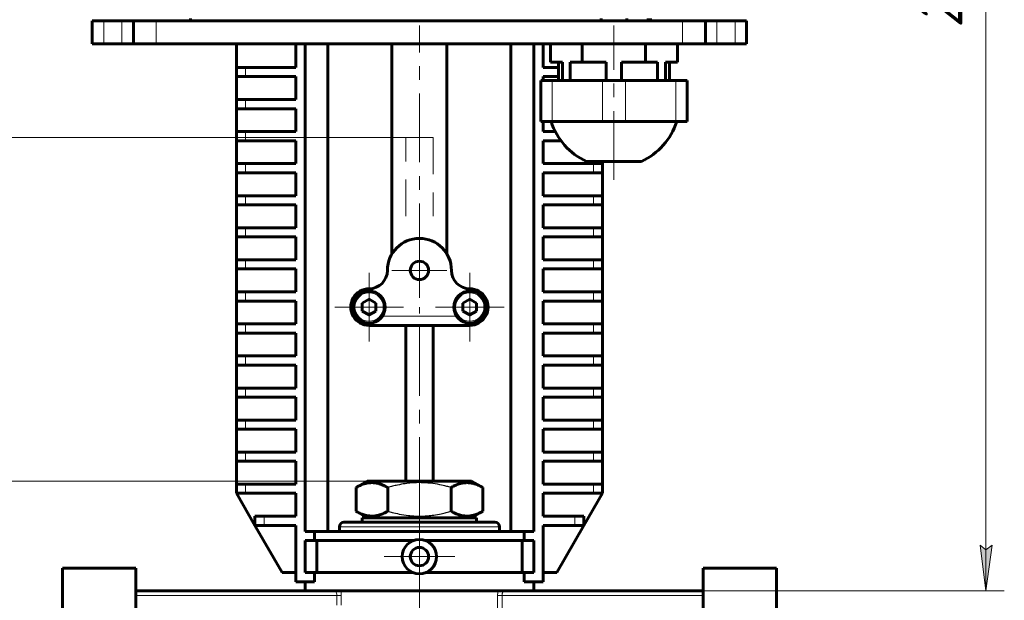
# Model space of a CAD drawing. Header units: millimetres. Extents: x 0 to 420, y 0 to 297.
# Tile 5 of 19: x 60 to 168, y 133 to 196. Entities that reach past the tile are written whole.
import ezdxf

# ---------------------------------------------------------------- set-up
doc = ezdxf.new("R2010")
doc.units = ezdxf.units.MM
for name, pattern in [('K5LT-1', [0]), ('K5LT_AXLED', [12, 7.5, -1.5, 1.5, -1.5]), ('K5LT_BASIC', [0]), ('K5LT_DASHED', [6, 4, -2]), ('K5LT_THIN', [0])]:
    doc.linetypes.add(name, pattern=pattern)
doc.layers.add('Системный слой', color=7, linetype='Continuous')
doc.layers.add('Системный слой (1)', color=251, linetype='Continuous', true_color=0x6c6c6c)
doc.styles.add('KDIMTEXTSTYLE', font='txt', dxfattribs={"width": 0.96, "oblique": 15, "height": 5})
doc.styles.add('KTEXTSTYLE', font='txt', dxfattribs={"width": 0.96, "height": 5})
doc.dimstyles.new('KDIMSTYLE (0.50)', dxfattribs={"dimtxt": 5, "dimasz": 1, "dimexe": 2, "dimexo": 0, "dimgap": 1, "dimtad": 1, "dimlfac": 2, "dimtxsty": 'KDIMTEXTSTYLE', "dimsah": 1, "dimcen": 0, "dimdle": 1, "dimadec": 0, "dimazin": 0, "dimtfac": 0.667, "dimtmove": 0, "dimatfit": 3, "dimfxl": 1, "dimtvp": 1, "dimtolj": 1, "dimtzin": 0, "dimarcsym": 0})

# ---------------------------------------------------------------- blocks, each defined once
blk = doc.blocks.new('U3')
at = {"layer": 'Системный слой (1)', "color": 143, "linetype": 'K5LT_BASIC', "lineweight": 60, "true_color": 0x33acca}
for p, q in [((95.03, 140.39), (95.03, 140.89)), ((95.03, 81.89), (95.03, 93.39))]:
    blk.add_line(p, q, dxfattribs=at)
blk = doc.blocks.new('U4')
at = {"layer": 'Системный слой (1)', "color": 143, "linetype": 'K5LT_BASIC', "lineweight": 60, "true_color": 0x33acca}
for p, q in [((112.53, 140.39), (112.53, 140.89)), ((112.53, 81.89), (112.53, 93.39))]:
    blk.add_line(p, q, dxfattribs=at)
blk = doc.blocks.new('U5')
at = {"layer": 'Системный слой (1)', "color": 7, "linetype": 'K5LT_THIN', "lineweight": 18, "true_color": 0xffffff}
for p, q in [((95.21, 133.89), (95.23, 133.74)), ((95.23, 133.74), (95.24, 133.57)), ((95.24, 133.57), (95.24, 133.39))]:
    blk.add_line(p, q, dxfattribs=at)
blk = doc.blocks.new('U6')
at = {"layer": 'Системный слой (1)', "color": 7, "linetype": 'K5LT_THIN', "lineweight": 18, "true_color": 0xffffff}
for p, q in [((94.59, 133.89), (94.61, 133.88)), ((94.61, 133.88), (94.68, 133.77)), ((94.68, 133.77), (94.74, 133.55)), ((94.74, 133.55), (94.75, 133.39))]:
    blk.add_line(p, q, dxfattribs=at)
blk = doc.blocks.new('U21')
at = {"layer": 'Системный слой (1)', "color": 30, "linetype": 'K5LT_AXLED', "lineweight": 18, "true_color": 0xff8000}
for q in [(98.28, 168.64), (94.53, 164.89), (102.03, 164.89), (98.28, 161.14)]:
    blk.add_line((98.28, 164.89), q, dxfattribs=at)
blk = doc.blocks.new('U22')
at = {"layer": 'Системный слой (1)', "color": 30, "linetype": 'K5LT_AXLED', "lineweight": 18, "true_color": 0xff8000}
for q in [(103.78, 141.52), (99.91, 137.64), (107.66, 137.64), (103.78, 133.77)]:
    blk.add_line((103.78, 137.64), q, dxfattribs=at)
blk = doc.blocks.new('U23')
at = {"layer": 'Системный слой (1)', "color": 30, "linetype": 'K5LT_AXLED', "lineweight": 18, "true_color": 0xff8000}
for q in [(103.78, 171.89), (100.78, 168.89), (106.78, 168.89), (103.78, 165.89)]:
    blk.add_line((103.78, 168.89), q, dxfattribs=at)
blk = doc.blocks.new('U24')
at = {"layer": 'Системный слой (1)', "color": 30, "linetype": 'K5LT_AXLED', "lineweight": 18, "true_color": 0xff8000}
for q in [(109.28, 168.64), (105.53, 164.89), (113.03, 164.89), (109.28, 161.14)]:
    blk.add_line((109.28, 164.89), q, dxfattribs=at)
blk = doc.blocks.new('D2')
at = {"layer": 'Системный слой (1)'}
for points in [[(57.95, 140.89), (57.29, 145.89), (56.64, 140.89), (57.29, 141.39)], [(57.29, 113.89), (57.95, 118.89), (57.29, 118.39), (56.64, 118.89)]]:
    blk.add_hatch(color=7, dxfattribs=at).paths.add_polyline_path(points)
at = {"layer": 'Системный слой (1)', "color": 7, "linetype": 'K5LT_THIN', "lineweight": 18, "true_color": 0xffffff}
for p, q in [((98.08, 145.89), (55.29, 145.89)), ((56.64, 140.89), (57.29, 145.89)), ((57.29, 145.89), (57.95, 140.89)), ((57.29, 145.89), (57.29, 113.89)), ((57.29, 141.39), (56.64, 140.89)), ((57.95, 140.89), (57.29, 141.39)), ((57.29, 113.89), (56.64, 118.89)), ((56.64, 118.89), (57.29, 118.39)), ((57.29, 118.39), (57.95, 118.89)), ((57.95, 118.89), (57.29, 113.89)), ((63.78, 113.89), (55.29, 113.89))]:
    blk.add_line(p, q, dxfattribs=at)
blk.add_wipeout([(56.29, 125.81), (48.91, 125.81), (48.91, 133.65), (56.29, 133.65)]).dxf.layer = 'Системный слой (1)'
at = {"layer": 'Системный слой (1)', "color": 7, "insert": (49.71, 125.81), "char_height": 5, "attachment_point": 1, "rotation": 90, "style": 'KTEXTSTYLE'}
blk.add_mtext('\\fArial|b0|c204|p34;\\H5.0;\\W1.000;\\Q15;\\fGOST Type AU|b0|i0|c204|p34;\\Q15;\\W0.960;64', dxfattribs=at)
blk = doc.blocks.new('KDIMARROW_01')
at = {"layer": 'Системный слой'}
blk.add_hatch(color=0, dxfattribs=at).paths.add_polyline_path([(0, 0), (-5, 0.66), (-4.5, 0), (-5, -0.66)])
at = {"layer": 'Системный слой', "color": 0, "linetype": 'K5LT_THIN', "lineweight": 18}
for p, q in [((-4.5, 0), (-5, 0.66)), ((-5, 0.66), (0, 0)), ((0, 0), (-5, -0.66)), ((-5, -0.66), (-4.5, 0))]:
    blk.add_line(p, q, dxfattribs=at)
at = {"layer": 'Системный слой (1)', "color": 0, "linetype": 'K5LT_THIN', "lineweight": 18}
blk.add_line((103.78, 113.89), (103.28, 113.89), dxfattribs=at)
blk = doc.blocks.new('D3')
at = {"layer": 'Системный слой (1)'}
for points in [[(36.27, 178.39), (35.62, 183.39), (34.96, 178.39), (35.62, 178.89)], [(35.62, 113.89), (36.27, 118.89), (35.62, 118.39), (34.96, 118.89)]]:
    blk.add_hatch(color=7, dxfattribs=at).paths.add_polyline_path(points)
at = {"layer": 'Системный слой (1)', "color": 7, "linetype": 'K5LT_THIN', "lineweight": 18, "true_color": 0xffffff}
for p, q in [((102.28, 183.39), (33.62, 183.39)), ((34.96, 178.39), (35.62, 183.39)), ((35.62, 183.39), (36.27, 178.39)), ((35.62, 183.39), (35.62, 113.89)), ((35.62, 178.89), (34.96, 178.39)), ((36.27, 178.39), (35.62, 178.89)), ((35.62, 113.89), (34.96, 118.89)), ((34.96, 118.89), (35.62, 118.39)), ((35.62, 118.39), (36.27, 118.89)), ((36.27, 118.89), (35.62, 113.89)), ((63.78, 113.89), (33.62, 113.89))]:
    blk.add_line(p, q, dxfattribs=at)
blk.add_wipeout([(34.62, 143.63), (27.23, 143.63), (27.23, 153.25), (34.62, 153.25)]).dxf.layer = 'Системный слой (1)'
at = {"layer": 'Системный слой (1)', "color": 7, "insert": (28.03, 143.63), "char_height": 5, "attachment_point": 1, "rotation": 90, "style": 'KTEXTSTYLE'}
blk.add_mtext('\\fArial|b0|c204|p34;\\H5.0;\\W1.000;\\Q15;\\fGOST Type AU|b0|i0|c204|p34;\\Q15;\\W0.960;139', dxfattribs=at)
blk = doc.blocks.new('D6')
at = {"layer": 'Системный слой (1)'}
for points in [[(166.34, 263.39), (165.68, 268.39), (165.03, 263.39), (165.68, 263.89)], [(165.68, 133.89), (166.34, 138.89), (165.68, 138.39), (165.03, 138.89)]]:
    blk.add_hatch(color=7, dxfattribs=at).paths.add_polyline_path(points)
at = {"layer": 'Системный слой (1)', "color": 7, "linetype": 'K5LT_THIN', "lineweight": 18, "true_color": 0xffffff}
for p, q in [((123.09, 268.39), (167.68, 268.39)), ((165.03, 263.39), (165.68, 268.39)), ((165.68, 268.39), (166.34, 263.39)), ((165.68, 133.89), (165.68, 268.39)), ((165.68, 263.89), (165.03, 263.39)), ((166.34, 263.39), (165.68, 263.89)), ((165.68, 133.89), (165.03, 138.89)), ((165.03, 138.89), (165.68, 138.39)), ((165.68, 138.39), (166.34, 138.89)), ((166.34, 138.89), (165.68, 133.89)), ((116.24, 133.89), (167.68, 133.89))]:
    blk.add_line(p, q, dxfattribs=at)
blk.add_wipeout([(164.68, 195.41), (157.3, 195.41), (157.3, 206.42), (164.68, 206.42)]).dxf.layer = 'Системный слой (1)'
at = {"layer": 'Системный слой (1)', "color": 7, "insert": (158.1, 195.41), "char_height": 5, "attachment_point": 1, "rotation": 90, "style": 'KTEXTSTYLE'}
blk.add_mtext('\\fArial|b0|c204|p34;\\H5.0;\\W1.000;\\Q15;\\fGOST Type AU|b0|i0|c204|p34;\\Q15;\\W0.960;269', dxfattribs=at)

msp = doc.modelspace()

# ---------------------------------------------------------------- linework, layer by layer
at = {"layer": 'Системный слой (1)', "color": 143, "linetype": 'K5LT_BASIC', "lineweight": 60, "true_color": 0x33acca}
for p, q in [((68.032, 196.144), (68.032, 193.644)), ((69.282, 196.144), (68.032, 196.144)), ((71.2804, 196.144), (69.282, 196.144)), ((72.532, 196.144), (71.2804, 196.144)), ((72.532, 196.144), (72.532, 193.644)), ((72.532, 196.144), (72.532, 193.644)), ((75.0304, 196.144), (72.532, 196.144)), ((132.5335, 196.144), (75.0304, 196.144)), ((78.782, 196.394), (78.782, 196.144)), ((123.64, 196.394), (123.64, 196.144)), ((126.4239, 196.394), (126.4239, 196.144)), ((128.782, 196.394), (128.782, 196.144)), ((129.032, 196.394), (129.032, 196.144)), ((135.032, 196.144), (132.5335, 196.144)), ((135.032, 196.144), (135.032, 193.644)), ((136.2835, 196.144), (135.032, 196.144)), ((135.032, 196.144), (135.032, 193.644)), ((138.282, 196.144), (136.2835, 196.144)), ((139.532, 196.144), (138.282, 196.144)), ((139.532, 196.144), (139.532, 193.644)), ((69.282, 193.644), (68.032, 193.644)), ((71.2804, 193.644), (69.282, 193.644)), ((72.532, 193.644), (71.2804, 193.644)), ((75.0304, 193.644), (72.532, 193.644)), ((132.5335, 193.644), (75.0304, 193.644)), ((83.782, 191.0542), (83.782, 193.644)), ((90.282, 191.0542), (90.282, 193.644)), ((91.282, 193.644), (91.282, 140.394)), ((93.782, 193.644), (93.782, 140.394)), ((100.782, 170.6968), (100.782, 193.644)), ((106.782, 170.6968), (106.782, 193.644)), ((113.782, 193.644), (113.782, 140.394)), ((116.282, 193.644), (116.282, 140.394)), ((117.282, 191.0542), (117.282, 193.644)), ((118.1037, 191.644), (118.1037, 193.644)), ((121.5679, 191.644), (121.5679, 193.644)), ((128.4961, 191.644), (128.4961, 193.644)), ((131.9602, 191.644), (131.9602, 193.644)), ((135.032, 193.644), (132.5335, 193.644)), ((136.2835, 193.644), (135.032, 193.644)), ((138.282, 193.644), (136.2835, 193.644)), ((139.532, 193.644), (138.282, 193.644)), ((119.4157, 191.644), (118.1037, 191.644)), ((118.9734, 191.644), (118.9734, 189.644)), ((119.4157, 191.644), (119.4157, 189.644)), ((121.5679, 191.644), (120.2559, 191.644)), ((120.2559, 191.644), (120.2559, 189.644)), ((124.1918, 191.644), (121.5679, 191.644)), ((124.1918, 191.644), (124.1918, 189.644)), ((128.4961, 191.644), (125.8721, 191.644)), ((125.8721, 191.644), (125.8721, 189.644)), ((129.808, 191.644), (128.4961, 191.644)), ((129.808, 191.644), (129.808, 189.644)), ((130.6482, 191.644), (130.6482, 189.644)), ((131.9602, 191.644), (130.6482, 191.644)), ((131.0905, 191.644), (131.0905, 189.644)), ((83.782, 191.0542), (84.782, 191.0542)), ((83.782, 190.0542), (83.782, 191.0542)), ((84.782, 191.0542), (90.282, 191.0542)), ((118.9734, 191.0542), (117.282, 191.0542)), ((83.782, 187.5542), (83.782, 190.0542)), ((84.782, 190.0542), (83.782, 190.0542)), ((90.282, 190.0542), (84.782, 190.0542)), ((90.282, 187.5542), (90.282, 190.0542)), ((117.032, 189.644), (118.282, 189.644)), ((117.032, 189.644), (117.032, 185.144)), ((117.282, 190.0542), (118.9734, 190.0542)), ((117.282, 189.644), (117.282, 190.0542)), ((118.282, 189.644), (123.782, 189.644)), ((123.782, 189.644), (126.282, 189.644)), ((126.282, 189.644), (131.782, 189.644)), ((131.782, 189.644), (133.032, 189.644)), ((133.032, 189.644), (133.032, 185.144)), ((83.782, 187.5542), (84.782, 187.5542)), ((83.782, 186.5542), (83.782, 187.5542)), ((84.782, 187.5542), (90.282, 187.5542)), ((84.782, 186.5542), (83.782, 186.5542)), ((83.782, 184.0542), (83.782, 186.5542)), ((90.282, 186.5542), (84.782, 186.5542)), ((90.282, 184.0542), (90.282, 186.5542)), ((118.282, 185.144), (117.032, 185.144)), ((117.282, 184.0542), (117.282, 185.144)), ((123.782, 185.144), (118.282, 185.144)), ((126.282, 185.144), (123.782, 185.144)), ((131.782, 185.144), (126.282, 185.144)), ((133.032, 185.144), (131.782, 185.144)), ((83.782, 184.0542), (84.782, 184.0542)), ((83.782, 183.0542), (83.782, 184.0542)), ((84.782, 184.0542), (90.282, 184.0542)), ((118.6216, 184.0542), (117.282, 184.0542)), ((84.782, 183.0542), (83.782, 183.0542)), ((83.782, 180.5542), (83.782, 183.0542)), ((90.282, 183.0542), (84.782, 183.0542)), ((90.282, 180.5542), (90.282, 183.0542)), ((117.282, 180.5542), (117.282, 183.0542)), ((117.282, 183.0542), (119.2446, 183.0542)), ((122.032, 180.7978), (125.032, 180.7978)), ((123.782, 180.5542), (123.782, 180.7978)), ((125.032, 180.7978), (128.032, 180.7978)), ((83.782, 179.5542), (83.782, 180.5542)), ((83.782, 180.5542), (84.782, 180.5542)), ((84.782, 180.5542), (90.282, 180.5542)), ((122.782, 180.5542), (117.282, 180.5542)), ((122.782, 180.5542), (123.782, 180.5542)), ((123.782, 179.5542), (123.782, 180.5542)), ((83.782, 177.0542), (83.782, 179.5542)), ((84.782, 179.5542), (83.782, 179.5542)), ((90.282, 179.5542), (84.782, 179.5542)), ((90.282, 177.0542), (90.282, 179.5542)), ((117.282, 177.0542), (117.282, 179.5542)), ((117.282, 179.5542), (122.782, 179.5542)), ((123.782, 179.5542), (122.782, 179.5542)), ((123.782, 177.0542), (123.782, 179.5542)), ((83.782, 177.0542), (84.782, 177.0542)), ((83.782, 176.0542), (83.782, 177.0542)), ((84.782, 177.0542), (90.282, 177.0542)), ((122.782, 177.0542), (117.282, 177.0542)), ((122.782, 177.0542), (123.782, 177.0542)), ((123.782, 176.0542), (123.782, 177.0542)), ((84.782, 176.0542), (83.782, 176.0542)), ((83.782, 173.5542), (83.782, 176.0542)), ((90.282, 176.0542), (84.782, 176.0542)), ((90.282, 173.5542), (90.282, 176.0542)), ((117.282, 176.0542), (122.782, 176.0542)), ((117.282, 173.5542), (117.282, 176.0542)), ((123.782, 176.0542), (122.782, 176.0542)), ((123.782, 173.5542), (123.782, 176.0542)), ((83.782, 172.5542), (83.782, 173.5542)), ((83.782, 173.5542), (84.782, 173.5542)), ((84.782, 173.5542), (90.282, 173.5542)), ((122.782, 173.5542), (117.282, 173.5542)), ((122.782, 173.5542), (123.782, 173.5542)), ((123.782, 172.5542), (123.782, 173.5542)), ((83.782, 170.0542), (83.782, 172.5542)), ((84.782, 172.5542), (83.782, 172.5542)), ((90.282, 172.5542), (84.782, 172.5542)), ((90.282, 170.0542), (90.282, 172.5542)), ((117.282, 172.5542), (122.782, 172.5542)), ((117.282, 170.0542), (117.282, 172.5542)), ((123.782, 172.5542), (122.782, 172.5542)), ((123.782, 170.0542), (123.782, 172.5542)), ((83.782, 170.0542), (84.782, 170.0542)), ((83.782, 169.0542), (83.782, 170.0542)), ((84.782, 170.0542), (90.282, 170.0542)), ((122.782, 170.0542), (117.282, 170.0542)), ((122.782, 170.0542), (123.782, 170.0542)), ((123.782, 169.0542), (123.782, 170.0542)), ((83.782, 166.5542), (83.782, 169.0542)), ((84.782, 169.0542), (83.782, 169.0542)), ((90.282, 169.0542), (84.782, 169.0542)), ((90.282, 166.5542), (90.282, 169.0542)), ((117.282, 169.0542), (122.782, 169.0542)), ((117.282, 166.5542), (117.282, 169.0542)), ((123.782, 169.0542), (122.782, 169.0542)), ((123.782, 166.5542), (123.782, 169.0542)), ((83.782, 165.5542), (83.782, 166.5542)), ((83.782, 166.5542), (84.782, 166.5542)), ((84.782, 166.5542), (90.282, 166.5542)), ((98.282, 165.76), (97.532, 165.327)), ((99.032, 165.327), (98.282, 165.76)), ((109.282, 165.76), (108.532, 165.327)), ((110.032, 165.327), (109.282, 165.76)), ((122.782, 166.5542), (117.282, 166.5542)), ((122.782, 166.5542), (123.782, 166.5542)), ((123.782, 165.5542), (123.782, 166.5542)), ((84.782, 165.5542), (83.782, 165.5542)), ((83.782, 163.0542), (83.782, 165.5542)), ((90.282, 165.5542), (84.782, 165.5542)), ((90.282, 163.0542), (90.282, 165.5542)), ((97.532, 165.327), (97.532, 164.461)), ((99.032, 164.461), (99.032, 165.327)), ((108.532, 165.327), (108.532, 164.461)), ((110.032, 164.461), (110.032, 165.327)), ((117.282, 165.5542), (122.782, 165.5542)), ((117.282, 163.0542), (117.282, 165.5542)), ((123.782, 165.5542), (122.782, 165.5542)), ((123.782, 163.0542), (123.782, 165.5542)), ((97.532, 164.461), (98.282, 164.028)), ((98.282, 164.028), (99.032, 164.461)), ((108.532, 164.461), (109.282, 164.028)), ((109.282, 164.028), (110.032, 164.461)), ((83.782, 163.0542), (84.782, 163.0542)), ((83.782, 162.0542), (83.782, 163.0542)), ((84.782, 163.0542), (90.282, 163.0542)), ((98.282, 162.894), (109.282, 162.894)), ((102.282, 145.894), (102.282, 162.894)), ((105.282, 145.894), (105.282, 162.894)), ((122.782, 163.0542), (117.282, 163.0542)), ((122.782, 163.0542), (123.782, 163.0542)), ((123.782, 162.0542), (123.782, 163.0542)), ((83.782, 159.5542), (83.782, 162.0542)), ((84.782, 162.0542), (83.782, 162.0542)), ((90.282, 162.0542), (84.782, 162.0542)), ((90.282, 159.5542), (90.282, 162.0542)), ((117.282, 159.5542), (117.282, 162.0542)), ((117.282, 162.0542), (122.782, 162.0542)), ((123.782, 162.0542), (122.782, 162.0542)), ((123.782, 159.5542), (123.782, 162.0542)), ((83.782, 158.5542), (83.782, 159.5542)), ((83.782, 159.5542), (84.782, 159.5542)), ((84.782, 159.5542), (90.282, 159.5542)), ((122.782, 159.5542), (117.282, 159.5542)), ((122.782, 159.5542), (123.782, 159.5542)), ((123.782, 158.5542), (123.782, 159.5542)), ((83.782, 156.0542), (83.782, 158.5542)), ((84.782, 158.5542), (83.782, 158.5542)), ((90.282, 158.5542), (84.782, 158.5542)), ((90.282, 156.0542), (90.282, 158.5542)), ((117.282, 158.5542), (122.782, 158.5542)), ((117.282, 156.0542), (117.282, 158.5542)), ((123.782, 158.5542), (122.782, 158.5542)), ((123.782, 156.0542), (123.782, 158.5542)), ((83.782, 155.0542), (83.782, 156.0542)), ((83.782, 156.0542), (84.782, 156.0542)), ((84.782, 156.0542), (90.282, 156.0542)), ((122.782, 156.0542), (117.282, 156.0542)), ((122.782, 156.0542), (123.782, 156.0542)), ((123.782, 155.0542), (123.782, 156.0542)), ((84.782, 155.0542), (83.782, 155.0542)), ((83.782, 152.5542), (83.782, 155.0542)), ((90.282, 155.0542), (84.782, 155.0542)), ((90.282, 152.5542), (90.282, 155.0542)), ((117.282, 155.0542), (122.782, 155.0542)), ((117.282, 152.5542), (117.282, 155.0542)), ((123.782, 155.0542), (122.782, 155.0542)), ((123.782, 152.5542), (123.782, 155.0542)), ((83.782, 152.5542), (84.782, 152.5542)), ((83.782, 151.5542), (83.782, 152.5542)), ((84.782, 152.5542), (90.282, 152.5542)), ((122.782, 152.5542), (117.282, 152.5542)), ((122.782, 152.5542), (123.782, 152.5542)), ((123.782, 151.5542), (123.782, 152.5542)), ((84.782, 151.5542), (83.782, 151.5542)), ((83.782, 149.0542), (83.782, 151.5542)), ((90.282, 151.5542), (84.782, 151.5542)), ((90.282, 149.0542), (90.282, 151.5542)), ((117.282, 149.0542), (117.282, 151.5542)), ((117.282, 151.5542), (122.782, 151.5542)), ((123.782, 151.5542), (122.782, 151.5542)), ((123.782, 149.0542), (123.782, 151.5542)), ((83.782, 148.0542), (83.782, 149.0542)), ((83.782, 149.0542), (84.782, 149.0542)), ((84.782, 149.0542), (90.282, 149.0542)), ((122.782, 149.0542), (117.282, 149.0542)), ((122.782, 149.0542), (123.782, 149.0542)), ((123.782, 148.0542), (123.782, 149.0542)), ((83.782, 145.5542), (83.782, 148.0542)), ((84.782, 148.0542), (83.782, 148.0542)), ((90.282, 148.0542), (84.782, 148.0542)), ((90.282, 145.5542), (90.282, 148.0542)), ((117.282, 145.5542), (117.282, 148.0542)), ((117.282, 148.0542), (122.782, 148.0542)), ((123.782, 148.0542), (122.782, 148.0542)), ((123.782, 145.5542), (123.782, 148.0542)), ((83.782, 144.5542), (83.782, 145.5542)), ((83.782, 145.5542), (84.782, 145.5542)), ((84.782, 145.5542), (90.282, 145.5542)), ((96.8537, 145.1849), (98.082, 145.894)), ((109.482, 145.894), (98.082, 145.894)), ((110.7102, 145.1849), (109.482, 145.894)), ((122.782, 145.5542), (117.282, 145.5542)), ((122.782, 145.5542), (123.782, 145.5542)), ((123.782, 144.5542), (123.782, 145.5542)), ((84.782, 144.5542), (83.782, 144.5542)), ((83.782, 144.5542), (85.8027, 141.0542)), ((90.282, 144.5542), (84.782, 144.5542)), ((90.282, 142.0542), (90.282, 144.5542)), ((96.8537, 142.6031), (96.8537, 145.1849)), ((100.3179, 142.6031), (100.3179, 145.1849)), ((107.2461, 142.6031), (107.2461, 145.1849)), ((110.7102, 142.6031), (110.7102, 145.1849)), ((117.282, 142.0542), (117.282, 144.5542)), ((117.282, 144.5542), (122.782, 144.5542)), ((121.7612, 141.0542), (123.782, 144.5542)), ((123.782, 144.5542), (122.782, 144.5542)), ((85.8027, 142.0542), (86.8027, 142.0542)), ((85.8027, 141.0542), (85.8027, 142.0542)), ((86.8027, 142.0542), (90.282, 142.0542)), ((98.082, 141.894), (96.8537, 142.6031)), ((109.482, 141.894), (110.7102, 142.6031)), ((120.7612, 142.0542), (117.282, 142.0542)), ((120.7612, 142.0542), (121.7612, 142.0542)), ((121.7612, 141.0542), (121.7612, 142.0542)), ((85.8027, 141.0542), (88.782, 135.894)), ((86.8027, 141.0542), (85.8027, 141.0542)), ((90.282, 141.0542), (86.8027, 141.0542)), ((90.282, 134.894), (90.282, 141.0542)), ((95.532, 141.394), (112.032, 141.394)), ((97.532, 141.394), (97.532, 141.894)), ((97.532, 141.894), (110.032, 141.894)), ((110.032, 141.394), (110.032, 141.894)), ((117.282, 141.0542), (120.7612, 141.0542)), ((117.282, 134.894), (117.282, 141.0542)), ((118.782, 135.894), (121.7612, 141.0542)), ((121.7612, 141.0542), (120.7612, 141.0542)), ((91.282, 140.394), (92.3255, 140.394)), ((92.3255, 139.394), (92.3255, 140.394)), ((92.3255, 140.394), (115.2384, 140.394)), ((116.282, 140.394), (115.2384, 140.394)), ((115.2384, 139.394), (115.2384, 140.394)), ((92.3255, 139.394), (91.282, 139.394)), ((91.282, 139.394), (91.282, 135.894)), ((92.3255, 139.394), (103.1088, 139.394)), ((92.557, 135.894), (92.557, 139.394)), ((104.4551, 139.394), (115.2384, 139.394)), ((115.0069, 135.894), (115.0069, 139.394)), ((115.2384, 139.394), (116.282, 139.394)), ((116.282, 139.394), (116.282, 135.894)), ((64.782, 136.394), (72.782, 136.394)), ((64.782, 136.394), (64.782, 131.7913)), ((72.782, 136.394), (72.782, 131.7913)), ((90.282, 135.894), (88.782, 135.894)), ((91.282, 135.894), (92.3255, 135.894)), ((92.3255, 134.894), (92.3255, 135.894)), ((92.3255, 135.894), (103.1088, 135.894)), ((104.4551, 135.894), (115.2384, 135.894)), ((115.2384, 134.894), (115.2384, 135.894)), ((116.282, 135.894), (115.2384, 135.894)), ((117.282, 135.894), (118.782, 135.894)), ((142.782, 136.394), (134.782, 136.394)), ((134.782, 136.394), (134.782, 131.7913)), ((142.782, 136.394), (142.782, 131.7913)), ((92.3255, 134.894), (90.282, 134.894)), ((91.282, 133.894), (91.282, 134.894)), ((115.2384, 134.894), (117.282, 134.894)), ((116.282, 133.894), (116.282, 134.894)), ((91.322, 133.894), (72.782, 133.894)), ((91.322, 133.894), (116.2419, 133.894)), ((134.782, 133.894), (116.2419, 133.894))]:
    msp.add_line(p, q, dxfattribs=at)
at = {"layer": 'Системный слой (1)', "color": 7, "linetype": 'K5LT_THIN', "lineweight": 18, "true_color": 0xffffff}
for p, q in [((69.282, 196.144), (69.282, 193.644)), ((71.2804, 196.144), (71.2804, 193.644)), ((75.0304, 196.144), (75.0304, 193.644)), ((132.5335, 196.144), (132.5335, 193.644)), ((136.2835, 196.144), (136.2835, 193.644)), ((138.282, 196.144), (138.282, 193.644)), ((84.782, 190.0542), (84.782, 191.0542)), ((118.282, 189.644), (118.282, 185.144)), ((123.782, 189.644), (123.782, 185.144)), ((126.282, 189.644), (126.282, 185.144)), ((131.782, 189.644), (131.782, 185.144)), ((84.782, 186.5542), (84.782, 187.5542)), ((84.782, 183.0542), (84.782, 184.0542)), ((84.782, 179.5542), (84.782, 180.5542)), ((122.782, 179.5542), (122.782, 180.5542)), ((84.782, 176.0542), (84.782, 177.0542)), ((122.782, 176.0542), (122.782, 177.0542)), ((84.782, 172.5542), (84.782, 173.5542)), ((122.782, 172.5542), (122.782, 173.5542)), ((84.782, 169.0542), (84.782, 170.0542)), ((122.782, 169.0542), (122.782, 170.0542)), ((84.782, 165.5542), (84.782, 166.5542)), ((122.782, 165.5542), (122.782, 166.5542)), ((96.5499, 163.894), (96.8458, 163.894)), ((99.7181, 163.894), (107.8458, 163.894)), ((110.7181, 163.894), (111.014, 163.894)), ((84.782, 162.0542), (84.782, 163.0542)), ((122.782, 162.0542), (122.782, 163.0542)), ((84.782, 158.5542), (84.782, 159.5542)), ((122.782, 158.5542), (122.782, 159.5542)), ((84.782, 155.0542), (84.782, 156.0542)), ((122.782, 155.0542), (122.782, 156.0542)), ((84.782, 151.5542), (84.782, 152.5542)), ((122.782, 151.5542), (122.782, 152.5542)), ((84.782, 148.0542), (84.782, 149.0542)), ((122.782, 148.0542), (122.782, 149.0542)), ((84.782, 144.5542), (84.782, 145.5542)), ((122.782, 144.5542), (122.782, 145.5542)), ((86.8027, 141.0542), (86.8027, 142.0542)), ((120.7612, 141.0542), (120.7612, 142.0542)), ((95.032, 140.894), (112.532, 140.894)), ((94.7508, 133.394), (72.782, 133.394)), ((95.2389, 133.394), (94.7508, 133.394)), ((94.7508, 132.3546), (94.7508, 133.394)), ((95.2389, 132.3546), (95.2389, 133.394)), ((112.325, 114.9837), (112.325, 133.394)), ((112.325, 133.394), (112.8131, 133.394)), ((134.782, 133.394), (112.8131, 133.394)), ((112.8131, 114.9837), (112.8131, 133.394))]:
    msp.add_line(p, q, dxfattribs=at)
at = {"layer": 'Системный слой (1)', "color": 30, "linetype": 'K5LT_AXLED', "lineweight": 18, "true_color": 0xff8000}
for p, q in [((103.782, 168.6968), (103.782, 195.644)), ((125.032, 178.7978), (125.032, 195.644)), ((103.782, 143.1849), (103.782, 164.894)), ((103.782, 79.894), (103.782, 144.6031))]:
    msp.add_line(p, q, dxfattribs=at)
at = {"layer": 'Системный слой (1)', "color": 7, "linetype": 'K5LT_DASHED', "lineweight": 18, "true_color": 0xffffff}
for p, q in [((102.282, 174.8042), (102.282, 183.394)), ((102.282, 183.394), (105.282, 183.394)), ((105.282, 183.394), (105.282, 174.8042))]:
    msp.add_line(p, q, dxfattribs=at)
at = {"layer": 'Системный слой (1)', "color": 143, "linetype": 'K5LT_BASIC', "lineweight": 60, "true_color": 0x33acca}
for centre, radius in [((103.782, 168.894), 1), ((98.282, 164.894), 1.75), ((109.282, 164.894), 1.75), ((103.782, 137.644), 1.875), ((103.782, 137.644), 1)]:
    msp.add_circle(centre, radius, dxfattribs=at)
at = {"layer": 'Системный слой (1)', "color": 7, "linetype": 'K5LT_THIN', "lineweight": 18, "true_color": 0xffffff}
for centre in [(98.282, 164.894), (109.282, 164.894)]:
    msp.add_circle(centre, 1.55, dxfattribs=at)
at = {"layer": 'Системный слой (1)', "color": 143, "linetype": 'K5LT_BASIC', "lineweight": 60, "true_color": 0x33acca}
for centre, radius, start, end in [((125.032, 187.3535), 7.2095, 197.846856, 245.410403), ((125.032, 187.3535), 7.2095, 294.589597, 342.153144), ((103.782, 168.894), 3.5, 0, 180), ((98.282, 168.894), 2, 270, 0), ((109.282, 168.894), 2, 180, 270), ((98.282, 164.894), 2, 90, 210), ((109.282, 164.894), 2, 330, 90), ((98.282, 164.894), 2, 210, 270), ((109.282, 164.894), 2, 270, 330), ((95.532, 140.894), 0.5, 90, 180), ((112.032, 140.894), 0.5, 0, 90)]:
    msp.add_arc(centre, radius, start, end, dxfattribs=at)
for points in [[(100.3179, 145.1849), (100.1833, 145.2626), (99.9604, 145.3801), (99.6666, 145.5058), (99.4661, 145.5763), (99.2746, 145.6327), (99.08, 145.6773), (98.8564, 145.7096), (98.6456, 145.7229), (98.4435, 145.7193), (98.2505, 145.7014), (98.0634, 145.6708), (97.8499, 145.6212), (97.5552, 145.5289), (97.2127, 145.382), (96.9625, 145.2476), (96.8537, 145.1849)], [(110.7102, 145.1849), (110.5756, 145.2626), (110.3527, 145.3801), (110.0589, 145.5058), (109.8584, 145.5763), (109.6669, 145.6327), (109.4723, 145.6773), (109.2488, 145.7096), (109.0379, 145.7229), (108.8358, 145.7193), (108.6428, 145.7014), (108.4557, 145.6708), (108.2422, 145.6212), (107.9475, 145.5289), (107.605, 145.382), (107.3548, 145.2476), (107.2461, 145.1849)], [(96.8537, 142.6031), (96.9883, 142.5254), (97.2112, 142.4079), (97.505, 142.2821), (97.7055, 142.2116), (97.897, 142.1553), (98.0916, 142.1106), (98.3152, 142.0783), (98.526, 142.0651), (98.7281, 142.0686), (98.9211, 142.0865), (99.1082, 142.1172), (99.3217, 142.1668), (99.6164, 142.259), (99.9589, 142.406), (100.2091, 142.5403), (100.3179, 142.6031)], [(107.2461, 142.6031), (107.3806, 142.5254), (107.6035, 142.4079), (107.8973, 142.2821), (108.0978, 142.2116), (108.2893, 142.1553), (108.4839, 142.1106), (108.7075, 142.0783), (108.9183, 142.0651), (109.1204, 142.0686), (109.3134, 142.0865), (109.5005, 142.1172), (109.714, 142.1668), (110.0087, 142.259), (110.3512, 142.406), (110.6015, 142.5403), (110.7102, 142.6031)]]:
    msp.add_open_spline(points, degree=3, knots=[0, 0, 0, 0, 2.03197676, 3.33971817, 4.35691028, 4.98286377, 6.14673398, 7.19733448, 8.23107414, 9.20464301, 10.12610383, 11.03238569, 11.92740894, 13.24282625, 15.35658079, 17, 17, 17, 17], dxfattribs=at)
at = {"layer": 'Системный слой (1)', "color": 7, "linetype": 'K5LT-1'}
for points in [[(107.2461, 145.1849), (107.0847, 145.2315), (106.6722, 145.3443), (105.9227, 145.5173), (105.1684, 145.6384), (104.5861, 145.692), (104.262, 145.7106), (104.0521, 145.7179), (103.876, 145.7207), (103.6866, 145.7211), (103.449, 145.7167), (103.1637, 145.7037), (102.7541, 145.6739), (102.1607, 145.6047), (101.4848, 145.4817), (100.8514, 145.333), (100.4952, 145.2361), (100.3179, 145.1849)], [(100.3179, 142.6031), (100.4792, 142.5565), (100.8917, 142.4436), (101.6412, 142.2706), (102.3955, 142.1496), (102.9778, 142.096), (103.3019, 142.0773), (103.5118, 142.0701), (103.6879, 142.0673), (103.8773, 142.0669), (104.1149, 142.0712), (104.4002, 142.0842), (104.8098, 142.114), (105.4032, 142.1833), (106.0791, 142.3063), (106.7125, 142.4549), (107.0687, 142.5519), (107.2461, 142.6031)]]:
    msp.add_open_spline(points, degree=3, knots=[0, 0, 0, 0, 3.15229629, 8.02402693, 14.43035773, 17.47429983, 18.99627089, 20.51824194, 21.40985484, 22.30146773, 24.08469353, 25.86791932, 27.65114512, 31.79250392, 37.07252473, 40.53626237, 44, 44, 44, 44], dxfattribs=at)
at = {"layer": 'Системный слой (1)', "color": 7, "linetype": 'K5LT_THIN', "lineweight": 18, "true_color": 0xffffff}
for points, knots in [([(112.3521, 133.894), (112.3493, 133.8694), (112.3446, 133.824), (112.3392, 133.7609), (112.3354, 133.7083), (112.3325, 133.6626), (112.3302, 133.619), (112.3284, 133.5757), (112.3269, 133.5305), (112.3254, 133.4698), (112.325, 133.4236), (112.325, 133.394)], [0, 0, 0, 0, 1.95685473, 3.53218133, 4.72597982, 5.79599753, 6.82008504, 7.80984426, 8.83516811, 9.96430801, 12, 12, 12, 12]), ([(112.9777, 133.894), (112.9703, 133.894), (112.9551, 133.8875), (112.9253, 133.8557), (112.8982, 133.8087), (112.877, 133.7586), (112.8661, 133.7286), (112.8573, 133.7016), (112.8492, 133.6738), (112.8413, 133.6427), (112.833, 133.6048), (112.8243, 133.555), (112.8174, 133.4979), (112.8138, 133.4421), (112.8131, 133.4084), (112.8131, 133.394)], [0, 0, 0, 0, 2.04341845, 3.82405803, 6.69248438, 7.7689944, 8.53034633, 9.25071245, 9.93009277, 10.65020619, 11.49822571, 12.55573462, 13.9435823, 15.11886519, 16, 16, 16, 16])]:
    msp.add_open_spline(points, degree=3, knots=knots, dxfattribs=at)

# ---------------------------------------------------------------- block references
at = {"layer": 'Системный слой (1)'}
for name in ['U23', 'U21', 'U24', 'U22', 'U3', 'U4', 'U6', 'U5']:
    msp.add_blockref(name, (0, 0), dxfattribs=at)

# ---------------------------------------------------------------- next in the draw order: dimensions: what is measured, and where the dimension line sits
at = {"layer": 'Системный слой (1)', "color": 7}
for base, p1, p2, picture, middle in [((165.6841, 133.894), (123.092, 268.394), (116.2419, 133.894), 'D6', (165.6841, 201.144)), ((57.2936, 145.894), (63.782, 113.894), (98.082, 145.894), 'D2', (57.2936, 129.894))]:
    dim = msp.add_linear_dim(base=base, p1=p1, p2=p2, angle=90, dimstyle='KDIMSTYLE (0.50)', override={"dimexo": 0, "dimpost": '\\fGOST Type AU|b0|c204|p34;\\H5.0;\\W0.960;\\Q15;<>', "dimblk1": 'KDIMARROW_01', "dimblk2": 'KDIMARROW_01', "dimse1": 0, "dimse2": 0, "dimclrt": 7, "dimtol": 1, "dimtp": 0, "dimtm": 0, "dimtdec": 5, "dimtolj": 1}, dxfattribs=at)
    dim.commit()
    dim.dimension.update_dxf_attribs({"geometry": picture, "text_midpoint": middle, "dimtype": 160})

# ---------------------------------------------------------------- next in the draw order: dimensions: what is measured, and where the dimension line sits
dim = msp.add_linear_dim(base=(35.6166, 183.394), p1=(63.782, 113.894), p2=(102.282, 183.394), angle=90, dimstyle='KDIMSTYLE (0.50)', override={"dimexo": 0, "dimpost": '\\fGOST Type AU|b0|c204|p34;\\H5.0;\\W0.960;\\Q15;<>', "dimblk1": 'KDIMARROW_01', "dimblk2": 'KDIMARROW_01', "dimse1": 0, "dimse2": 0, "dimclrt": 7, "dimtol": 1, "dimtp": 0, "dimtm": 0, "dimtdec": 5, "dimtolj": 1}, dxfattribs=at)
dim.commit()
dim.dimension.update_dxf_attribs({"geometry": 'D3', "text_midpoint": (35.6166, 148.644), "dimtype": 160})

doc.saveas('drawing.dxf')
